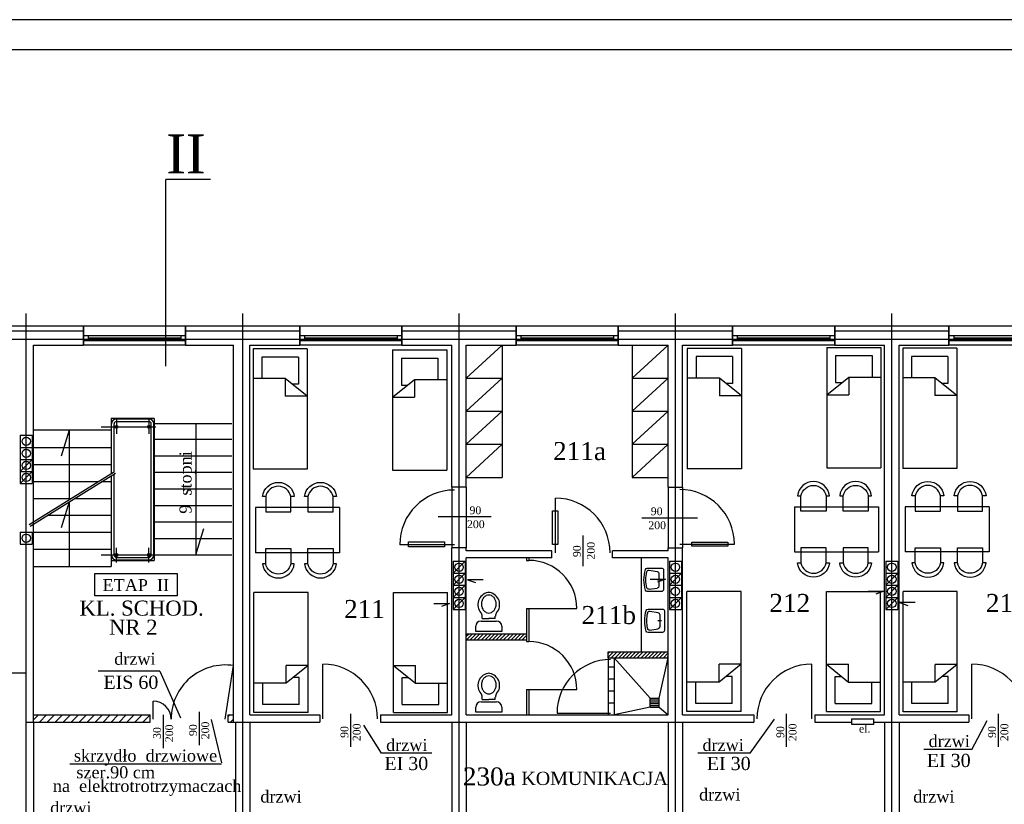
# Model space of a CAD drawing. Extents: x -4334 to 40851, y -15274 to 9778.
# Tile 7 of 15: x 34775 to 36413, y 8473 to 9778. Entities that reach past the tile are written whole.
import ezdxf

# ---------------------------------------------------------------- set-up
doc = ezdxf.new("R2010")
doc.units = 0
doc.header["$LTSCALE"] = 100
doc.header["$MEASUREMENT"] = 0
doc.linetypes.add('ACAD_ISO02W100', pattern=[15, 12, -3])
doc.linetypes.add('ACAD_ISO04W100', pattern=[30.5, 24, -3, 0.5, -3])
doc.layers.get('0').update_dxf_attribs({"color": 251, "linetype": 'CONTINUOUS'})
for name, color, linetype in [('CIENKIE', 251, 'CONTINUOUS'), ('NAPIS', 251, 'CONTINUOUS'), ('OSIE', 251, 'ACAD_ISO04W100'), ('PRZERYW', 251, 'ACAD_ISO02W100'), ('SCIANY', 251, 'CONTINUOUS'), ('urzadzenia', 251, 'CONTINUOUS'), ('URZĄDZENIA', 251, 'CONTINUOUS')]:
    doc.layers.add(name, color=color, linetype=linetype)
doc.styles.add('NEWROMAN', font='TIMES.TTF')

# ---------------------------------------------------------------- blocks, each defined once
blk = doc.blocks.new('R053')
for p, q in [((0, 0.608), (0, 0)), ((0.917, 0.692), (0.083, 0.692)), ((0.095, 0.075), (0.149, 0.421)), ((0.769, 0.492), (0.231, 0.492)), ((0.5, 0.575), (0.5, 0.408)), ((0.905, 0.075), (0.851, 0.421)), ((1, 0), (1, 0.608))]:
    blk.add_line(p, q)
for centre, radius, start, end in [((0.083, 0.608), 0.0833, 90, 180), ((0.231, 0.408), 0.0833, 90, 171.1953), ((0.769, 0.408), 0.0833, 8.8047, 90), ((0.917, 0.608), 0.0833, 0, 90), ((0.083, 0), 0.0833, 180, 254.047), ((0.177, 0.062), 0.0833, 171.1953, 256.9798), ((0.823, 0.062), 0.0833, 283.0202, 8.8047), ((0.5, 1.458), 1.599, 254.047, 285.953), ((0.5, 1.458), 1.516, 256.9798, 283.0202), ((0.917, 0), 0.0833, 285.953, 0)]:
    blk.add_arc(centre, radius, start, end)
blk = doc.blocks.new('R056')
for p, q in [((-0.332, 0.998), (0.335, 0.998)), ((-0.332, 0.865), (-0.332, 0.998)), ((0.335, 0.998), (0.335, 0.865)), ((0.201, 0.732), (-0.199, 0.732)), ((-0.165, 0.67), (0.001, 0.67)), ((-0.165, 0.67), (-0.165, 0.607)), ((0.168, 0.67), (0.001, 0.67)), ((0.168, 0.67), (0.168, 0.607))]:
    blk.add_line(p, q)
blk.add_lwpolyline([(0.001, 0.067, 0.117514), (0.071, 0.083, 0.104443), (0.135, 0.134, 0.090071), (0.175, 0.207, 0.08201), (0.19, 0.297, 0.08201), (0.175, 0.387, 0.090071), (0.135, 0.459, 0.104443), (0.071, 0.51, 0.117514), (0.001, 0.527, 0.117514), (-0.069, 0.51, 0.104443), (-0.132, 0.459, 0.090071), (-0.172, 0.387, 0.08201), (-0.187, 0.297, 0.08201), (-0.172, 0.207, 0.090071), (-0.132, 0.134, 0.104443), (-0.069, 0.083, 0.117514)], format="xyb", close=True)
for centre, radius, start, end in [((-0.199, 0.865), 0.133, 180, 270), ((0.201, 0.865), 0.133, 270, 0), ((0.038, 0.311), 0.315, 138.639, 258.4219), ((-0.299, 0.607), 0.133, 318.639, 0), ((-0.035, 0.311), 0.315, 281.5781, 41.361), ((0.301, 0.607), 0.133, 180, 221.361), ((0.001, 0.133), 0.133, 258.4219, 281.5781)]:
    blk.add_arc(centre, radius, start, end)

msp = doc.modelspace()

# ---------------------------------------------------------------- hatches: boundary and pattern name
at = {"layer": 'urzadzenia', "ltscale": 3}
h = msp.add_hatch(dxfattribs=at)
h.set_pattern_fill('ANSI31', color=256, scale=35, style=0)
h.paths.add_polyline_path([(35618.2, 8756.6), (35518.2, 8756.6), (35518.2, 8746.6), (35618.2, 8746.6)])
h = msp.add_hatch(dxfattribs=at)
h.set_pattern_fill('ANSI31', color=256, scale=75, style=0)
h.paths.add_polyline_path([(34798.2, 8609.6), (34992.2, 8609.6), (34992.2, 8621.6), (34798.2, 8621.6)])
h.paths.add_polyline_path([(35131.2, 8609.6), (35131.2, 8621.6), (35122.2, 8621.6), (35122.2, 8609.6)])
at = {"layer": 'URZĄDZENIA', "ltscale": 3}
h = msp.add_hatch(dxfattribs=at)
h.set_pattern_fill('ANSI31', color=256, scale=35, style=0)
h.set_pattern_definition([(45, (9035.8806, 6989.2116), (-3.0935922, 3.0935922), [])])
h.paths.add_polyline_path([(35754.2, 8726.6), (35754.2, 8716.6), (35854.2, 8716.6), (35854.2, 8726.6)])

# ---------------------------------------------------------------- linework, layer by layer
at = {"layer": 'CIENKIE', "ltscale": 3}
for p, q in [((40851, 9777.9), (32948.9, 9777.9)), ((40801, 9727.9), (33348.9, 9727.9)), ((34691.2, 9260.6), (34881.2, 9260.6)), ((34881.2, 9268.6), (35051.2, 9268.6)), ((35051.2, 9260.6), (35241.2, 9260.6)), ((35241.2, 9268.6), (35411.2, 9268.6)), ((35411.2, 9260.6), (35601.2, 9260.6)), ((35601.2, 9268.6), (35771.2, 9268.6)), ((35771.2, 9260.6), (35961.2, 9260.6)), ((35961.2, 9268.6), (36131.2, 9268.6)), ((36131.2, 9260.6), (36321.2, 9260.6)), ((36321.2, 9268.6), (36491.2, 9268.6)), ((34881.2, 9252.5), (35051.2, 9252.5)), ((34881.2, 9244.5), (35051.2, 9244.5)), ((34889.2, 9252.5), (34889.2, 9244.5)), ((34889.2, 9248.5), (35043.2, 9248.5)), ((35043.2, 9252.5), (35043.2, 9244.5)), ((35241.2, 9252.5), (35411.2, 9252.5)), ((35241.2, 9244.5), (35411.2, 9244.5)), ((35249.2, 9252.5), (35249.2, 9244.5)), ((35249.2, 9248.5), (35403.2, 9248.5)), ((35403.2, 9252.5), (35403.2, 9244.5)), ((35601.2, 9252.5), (35771.2, 9252.5)), ((35601.2, 9244.5), (35771.2, 9244.5)), ((35609.2, 9252.5), (35609.2, 9244.5)), ((35609.2, 9248.5), (35763.2, 9248.5)), ((35763.2, 9252.5), (35763.2, 9244.5)), ((35961.2, 9252.5), (36131.2, 9252.5)), ((35961.2, 9244.5), (36131.2, 9244.5)), ((35969.2, 9252.5), (35969.2, 9244.5)), ((35969.2, 9248.5), (36123.2, 9248.5)), ((36123.2, 9252.5), (36123.2, 9244.5)), ((36321.2, 9252.5), (36491.2, 9252.5)), ((36321.2, 9244.5), (36491.2, 9244.5)), ((36329.2, 9252.5), (36329.2, 9244.5)), ((36329.2, 9248.5), (36483.2, 9248.5)), ((35051.2, 9236.6), (34881.2, 9236.6)), ((35411.2, 9236.6), (35241.2, 9236.6)), ((35771.2, 9236.6), (35601.2, 9236.6)), ((36131.2, 9236.6), (35961.2, 9236.6)), ((36491.2, 9236.6), (36321.2, 9236.6)), ((34999.2, 9114.6), (34927.2, 9114.6)), ((34927.2, 9114.6), (34927.2, 9022.5)), ((34999.2, 9114.6), (34999.2, 8878.6)), ((34798.2, 9095.6), (34927.2, 9095.6)), ((34845, 9052.7), (34858.2, 9095.6)), ((34858.2, 8979.8), (34858.2, 9095.6)), ((35128.2, 9105.6), (34999.2, 9105.6)), ((35068.2, 9105.6), (35068.2, 8887.6)), ((34999.2, 9080.1), (35128.2, 9080.1)), ((34927.2, 9065.5), (34798.2, 9065.5)), ((34776.2, 9026.6), (34796.2, 9046.6)), ((34999.2, 9052.6), (35128.2, 9052.6)), ((34776.2, 9006.6), (34796.2, 9026.6)), ((34927.2, 9037.4), (34798.2, 9037.4)), ((34790.9, 8938.1), (34933.2, 9026.3)), ((34792.5, 8935.5), (34934.8, 9023.7)), ((34927.2, 9019), (34927.2, 8868.6)), ((34999.2, 9025.1), (35128.2, 9025.1)), ((34905.8, 9009.3), (34798.2, 9009.3)), ((34927.2, 9009.3), (34911.5, 9009.3)), ((34999.2, 8997.6), (35128.2, 8997.6)), ((34860.4, 8981.1), (34798.2, 8981.1)), ((34927.2, 8981.1), (34866.1, 8981.1)), ((35666.4, 8891.2), (35666.4, 8982.2)), ((34845, 8933.3), (34858.2, 8976.3)), ((34858.2, 8868.6), (34858.2, 8976.3)), ((34999.2, 8970.1), (35128.2, 8970.1)), ((34927.2, 8953), (34820.7, 8953)), ((35471.3, 8951.3), (35559.7, 8951.3)), ((35810.2, 8949.6), (35903.1, 8949.6)), ((34999.2, 8942.6), (35128.2, 8942.6)), ((35068.2, 8887.6), (35081.8, 8931.6)), ((34927.2, 8924.9), (34798.2, 8924.9)), ((34999.2, 8915.1), (35128.2, 8915.1)), ((35712.9, 8869), (35712.9, 8920.2)), ((34927.2, 8896.8), (34798.2, 8896.8)), ((35498.5, 8904.6), (35407.5, 8904.6)), ((35873.3, 8905.5), (35964.3, 8905.5)), ((34999.2, 8887.6), (35128.2, 8887.6)), ((34798.2, 8868.6), (34927.2, 8868.6)), ((34927.2, 8878.6), (34999.2, 8878.6)), ((35496.2, 8857.1), (35516.2, 8877.1)), ((35496.2, 8837.1), (35516.2, 8857.1)), ((35546.3, 8846.5), (35520.2, 8846.5)), ((35520.2, 8846.5), (35533.6, 8841.6)), ((35823.9, 8847.3), (35849.9, 8847.3)), ((35849.9, 8847.3), (35836.5, 8842.4)), ((35856.2, 8837.1), (35876.2, 8857.1)), ((36216.2, 8837.1), (36236.2, 8857.1)), ((35496.2, 8817.1), (35516.2, 8837.1)), ((36216.2, 8817.1), (36236.2, 8837.1)), ((35496.2, 8797.1), (35516.2, 8817.1)), ((35856.2, 8797.1), (35876.2, 8817.1)), ((36186.7, 8827.2), (36212.8, 8827.2)), ((36212.8, 8827.2), (36199.4, 8822.3)), ((36216.2, 8797.1), (36236.2, 8817.1)), ((35464.3, 8806.8), (35490.4, 8806.8)), ((35490.4, 8806.8), (35477, 8801.9)), ((36239.2, 8808.3), (36252.6, 8803.4)), ((36265.3, 8808.3), (36239.2, 8808.3)), ((35117.2, 8614.6), (35131.2, 8703.5)), ((35279.5, 8614.9), (35279.5, 8705.9)), ((36092.9, 8614.9), (36092.9, 8705.9)), ((36359.5, 8614.9), (36359.5, 8705.9)), ((35008.6, 8694.6), (34905.5, 8694.6)), ((35008.6, 8694.6), (35042.9, 8616.8)), ((34997.2, 8614.6), (34997.2, 8644.6)), ((35014.2, 8566.5), (35014.2, 8621.9)), ((35074.2, 8571.3), (35074.2, 8626.7)), ((35326.1, 8568.2), (35326.1, 8623.6)), ((36051.2, 8568.2), (36051.2, 8623.6)), ((36403.7, 8568.2), (36403.7, 8623.6)), ((35111.5, 8541.6), (35094.6, 8613.7)), ((35377.2, 8557.8), (35347.8, 8604.7)), ((35990.6, 8557.8), (36031.2, 8614.4)), ((36359.6, 8564.3), (36384.9, 8612)), ((35461, 8557.8), (35377.2, 8557.8)), ((35990.6, 8557.8), (35903.3, 8557.8)), ((36359.6, 8564.3), (36279.7, 8564.3)), ((35110.9, 8539.8), (34858.6, 8539.8))]:
    msp.add_line(p, q, dxfattribs=at)
at = {"layer": 'CIENKIE'}
for points in [[(34900, 8856.5), (35037.2, 8856.5), (35037.2, 8819.5), (34900, 8819.5)], [(36159.5, 8614.8), (36196, 8614.8), (36196, 8605.4), (36159.5, 8605.4)]]:
    msp.add_lwpolyline(points, close=True, dxfattribs=at)
for centre in [(34786.2, 9076.6), (34786.2, 9056.6), (34786.2, 9036.6), (34786.2, 9016.6), (34786.2, 8915.4), (35506.2, 8867.1), (35866.2, 8867.1), (35506.2, 8847.1), (35866.2, 8847.1), (35506.2, 8827.1), (35866.2, 8827.1), (35506.2, 8807.1), (35866.2, 8807.1)]:
    msp.add_circle(centre, 7, dxfattribs=at)
at = {"layer": 'CIENKIE', "ltscale": 2}
for centre in [(36226.2, 8867.1), (36226.2, 8847.1), (36226.2, 8827.1), (36226.2, 8807.1)]:
    msp.add_circle(centre, 7, dxfattribs=at)
at = {"layer": 'CIENKIE', "ltscale": 3}
for centre, radius, start, end in [((35498.5, 8904.6), 91, 90, 180), ((35873.3, 8905.5), 91, 0, 90), ((35666.4, 8891.2), 91, 0, 90), ((35117.2, 8614.6), 90, 81.051, 180), ((35279.5, 8614.9), 91, 360, 90), ((36092.9, 8614.9), 91, 90, 180), ((36359.5, 8614.9), 91, 360, 90), ((34997.2, 8614.6), 30, 0, 90)]:
    msp.add_arc(centre, radius, start, end, dxfattribs=at)
at = {"layer": 'OSIE', "ltscale": 3}
for p, q in [((34786.2, 7535.4), (34786.2, 9289.2)), ((35146.2, 7535.4), (35146.2, 9289.2)), ((35506.2, 7535.4), (35506.2, 9289.2)), ((35866.2, 7535.4), (35866.2, 9289.2)), ((36226.2, 7535.4), (36226.2, 9289.2)), ((33706.2, 9246.6), (39615.4, 9246.6))]:
    msp.add_line(p, q, dxfattribs=at)
at = {"layer": 'OSIE'}
for p, q in [((34936.2, 9112.9), (34936.2, 9089.1)), ((34990.2, 9112.9), (34990.2, 9089.1)), ((34910.7, 9100.6), (35001.7, 9100.6)), ((34936.2, 8875.3), (34936.2, 8899.2)), ((34990.2, 8875.3), (34990.2, 8899.2)), ((34910.7, 8887.6), (35001.7, 8887.6))]:
    msp.add_line(p, q, dxfattribs=at)
at = {"layer": 'PRZERYW', "ltscale": 3}
for p, q in [((35494.2, 9000.6), (35494.2, 8899.6)), ((35518.2, 9000.6), (35518.2, 8899.6)), ((35854.2, 9000.6), (35854.2, 8899.6)), ((35878.2, 9000.6), (35878.2, 8899.6)), ((34798.2, 8609.6), (34798.2, 8406.6)), ((35134.2, 8609.6), (35134.2, 8406.6)), ((35158.2, 8609.6), (35158.2, 8406.6)), ((35494.2, 8609.6), (35494.2, 8406.6)), ((35518.2, 8609.6), (35518.2, 8406.6)), ((35854.2, 8609.6), (35854.2, 8406.6)), ((35878.2, 8609.6), (35878.2, 8406.6)), ((36214.2, 8609.6), (36214.2, 8406.6)), ((36238.2, 8609.6), (36238.2, 8406.6))]:
    msp.add_line(p, q, dxfattribs=at)
at = {"layer": 'PRZERYW'}
for points in [[(35661.8, 8960.9), (35670.5, 8960.9), (35670.5, 8904.9), (35661.8, 8904.9)], [(35422.2, 8909.7), (35482.1, 8909.7), (35482.1, 8901), (35422.2, 8901)], [(35893.7, 8908.7), (35953.6, 8908.7), (35953.6, 8902), (35893.7, 8902)]]:
    msp.add_lwpolyline(points, close=True, dxfattribs=at)
at = {"layer": 'SCIANY', "ltscale": 3}
for p, q in [((35092.8, 9511.8), (35018.4, 9511.8)), ((35018.4, 9201.4), (35018.4, 9511.8)), ((34691.2, 9268.6), (34881.2, 9268.6)), ((34881.2, 9268.6), (34881.2, 9236.6)), ((34881.2, 9236.6), (34881.2, 9268.6)), ((35051.2, 9268.6), (35241.2, 9268.6)), ((35051.2, 9268.6), (35051.2, 9236.6)), ((35051.2, 9236.6), (35051.2, 9268.6)), ((35241.2, 9236.6), (35241.2, 9268.6)), ((35241.2, 9268.6), (35241.2, 9236.6)), ((35411.2, 9268.6), (35601.2, 9268.6)), ((35411.2, 9236.6), (35411.2, 9268.6)), ((35411.2, 9268.6), (35411.2, 9236.6)), ((35601.2, 9268.6), (35601.2, 9236.6)), ((35601.2, 9236.6), (35601.2, 9268.6)), ((35771.2, 9268.6), (35961.2, 9268.6)), ((35771.2, 9268.6), (35771.2, 9236.6)), ((35771.2, 9236.6), (35771.2, 9268.6)), ((35961.2, 9236.6), (35961.2, 9268.6)), ((35961.2, 9268.6), (35961.2, 9236.6)), ((36131.2, 9268.6), (36321.2, 9268.6)), ((36131.2, 9236.6), (36131.2, 9268.6)), ((36131.2, 9268.6), (36131.2, 9236.6)), ((36321.2, 9268.6), (36321.2, 9236.6)), ((36321.2, 9236.6), (36321.2, 9268.6)), ((34798.2, 9236.6), (34881.2, 9236.6)), ((35051.2, 9236.6), (35131.2, 9236.6)), ((35158.2, 9236.6), (35241.2, 9236.6)), ((35411.2, 9236.6), (35494.2, 9236.6)), ((35518.2, 9236.6), (35601.2, 9236.6)), ((35771.2, 9236.6), (35854.2, 9236.6)), ((35878.2, 9236.6), (35961.2, 9236.6)), ((36131.2, 9236.6), (36214.2, 9236.6)), ((36238.2, 9236.6), (36321.2, 9236.6)), ((35518.2, 9000.6), (35494.2, 9000.6)), ((35854.2, 9000.6), (35878.2, 9000.6)), ((35518.2, 8899.6), (35494.2, 8899.6)), ((35854.2, 8899.6), (35878.2, 8899.6)), ((35660.5, 8894.6), (35518.2, 8894.6)), ((35660.5, 8882.6), (35518.2, 8882.6)), ((35660.5, 8882.6), (35660.5, 8894.6)), ((35854.2, 8894.6), (35761.5, 8894.6)), ((35761.5, 8882.6), (35761.5, 8894.6)), ((35854.2, 8882.6), (35761.5, 8882.6)), ((35518.2, 8756.6), (35618.2, 8756.6)), ((35518.2, 8746.6), (35618.2, 8746.6)), ((35754.2, 8726.6), (35854.2, 8726.6)), ((35754.2, 8716.6), (35854.2, 8716.6)), ((34656.7, 8691.6), (34786.2, 8691.6)), ((34798.2, 8621.6), (34992.2, 8621.6)), ((35122.2, 8621.6), (35131.2, 8621.6)), ((35158.2, 8621.6), (35274.5, 8621.6)), ((35274.5, 8621.6), (35274.5, 8609.6)), ((35375.5, 8621.6), (35375.5, 8609.6)), ((35375.5, 8621.6), (35494.2, 8621.6)), ((35518.2, 8621.6), (35854.2, 8621.6)), ((35878.2, 8621.6), (35996.9, 8621.6)), ((35996.9, 8621.6), (35996.9, 8609.6)), ((36097.9, 8621.6), (36097.9, 8609.6)), ((36097.9, 8621.6), (36214.2, 8621.6)), ((36238.2, 8621.6), (36354.5, 8621.6)), ((36354.5, 8621.6), (36354.5, 8609.6)), ((34786.2, 8609.6), (34992.2, 8609.6)), ((35122.2, 8609.6), (35274.5, 8609.6)), ((35375.5, 8609.6), (35996.9, 8609.6)), ((36097.9, 8609.6), (36159.5, 8609.6)), ((36196, 8609.6), (36354.5, 8609.6))]:
    msp.add_line(p, q, dxfattribs=at)
at = {"layer": 'SCIANY'}
for p, q in [((34798.2, 8609.6), (34798.2, 9236.6)), ((35131.2, 8609.6), (35131.2, 9236.6)), ((35158.2, 8621.6), (35158.2, 9236.6)), ((35494.2, 9000.6), (35494.2, 9236.6)), ((35518.2, 9000.6), (35518.2, 9236.6)), ((35854.2, 9000.6), (35854.2, 9236.6)), ((35878.2, 9000.6), (35878.2, 9236.6)), ((36214.2, 8621.6), (36214.2, 9236.6)), ((36238.2, 8621.6), (36238.2, 9236.6)), ((35494.2, 8621.6), (35494.2, 8899.6)), ((35518.2, 8894.6), (35518.2, 8899.6)), ((35854.2, 8894.6), (35854.2, 8899.6)), ((35878.2, 8621.6), (35878.2, 8899.6)), ((35518.2, 8621.6), (35518.2, 8882.6)), ((35854.2, 8621.6), (35854.2, 8882.6)), ((35754.2, 8716.6), (35754.2, 8726.6)), ((34786.2, 8609.6), (34786.2, 8691.6)), ((34992.2, 8609.6), (34992.2, 8621.6)), ((35122.2, 8609.6), (35122.2, 8621.6))]:
    msp.add_line(p, q, dxfattribs=at)
at = {"layer": 'SCIANY', "ltscale": 3}
for centre in [(34936.2, 9100.6), (34990.2, 9100.6), (34936.2, 8887.6), (34990.2, 8887.6)]:
    msp.add_circle(centre, 2.5, dxfattribs=at)
at = {"layer": 'urzadzenia'}
for p, q in [((35163.6, 9230.2), (35163.6, 9030.2)), ((35253.6, 9230.2), (35253.6, 9030.2)), ((35395.7, 9228.5), (35395.7, 9028.5)), ((35485.7, 9228.5), (35485.7, 9028.5)), ((35578.2, 9236.6), (35578.2, 9016.6)), ((35794.2, 9236.6), (35794.2, 9016.6)), ((35885.9, 9231.1), (35885.9, 9031.1)), ((35975.9, 9231.1), (35975.9, 9031.1)), ((36118.1, 9232.7), (36118.1, 9032.7)), ((36208.1, 9232.7), (36208.1, 9032.7)), ((36244.3, 9231.4), (36244.3, 9031.4)), ((36334.3, 9231.4), (36334.3, 9031.4)), ((35178.2, 9216.6), (35178.2, 9180.9)), ((35238.9, 9216.6), (35238.9, 9171.6)), ((35238.9, 9216.6), (35238.9, 9171.6)), ((35410.4, 9215), (35410.4, 9170)), ((35410.4, 9215), (35410.4, 9170)), ((35471.1, 9215), (35471.1, 9179.3)), ((35900.6, 9217.6), (35900.6, 9181.9)), ((35961.3, 9217.6), (35961.3, 9172.6)), ((35961.3, 9217.6), (35961.3, 9172.6)), ((36132.8, 9219.2), (36132.8, 9174.2)), ((36132.8, 9219.2), (36132.8, 9174.2)), ((36193.5, 9219.2), (36193.5, 9183.5)), ((36259, 9217.9), (36259, 9182.2)), ((36319.7, 9217.9), (36319.7, 9172.9)), ((36319.7, 9217.9), (36319.7, 9172.9)), ((34928, 9023), (34928, 9105.6)), ((34932.2, 9025.6), (34932.2, 9105.6)), ((34994.2, 8887.6), (34994.2, 9105.6)), ((34998.4, 8887.6), (34998.4, 9105.6)), ((34776.2, 9086.6), (34796.2, 9086.6)), ((34776.2, 9066.6), (34796.2, 9066.6)), ((34776.2, 9046.6), (34796.2, 9046.6)), ((34776.2, 9026.6), (34796.2, 9026.6)), ((34928, 8887.6), (34928, 9019.5)), ((34932.2, 8887.6), (34932.2, 9022.1)), ((34776.2, 9006.6), (34796.2, 9006.6)), ((34776.2, 8925.4), (34796.2, 8925.4)), ((34776.2, 8905.4), (34796.2, 8905.4)), ((35618.2, 8882.6), (35618.2, 8878.6)), ((35622.2, 8882.6), (35622.2, 8878.6)), ((35809.2, 8882.6), (35809.2, 8726.6)), ((35496.2, 8877.1), (35516.2, 8877.1)), ((35856.2, 8877.1), (35876.2, 8877.1)), ((35496.2, 8857.1), (35516.2, 8857.1)), ((35856.2, 8857.1), (35876.2, 8857.1)), ((35496.2, 8837.1), (35516.2, 8837.1)), ((35856.2, 8837.1), (35876.2, 8837.1)), ((35164.9, 8625.3), (35164.9, 8825.3)), ((35254.9, 8625.3), (35254.9, 8825.3)), ((35397.1, 8625.3), (35397.1, 8825.3)), ((35487.1, 8625.3), (35487.1, 8825.3)), ((35496.2, 8817.1), (35516.2, 8817.1)), ((35856.2, 8817.1), (35876.2, 8817.1)), ((35885.4, 8627), (35885.4, 8827)), ((35975.4, 8627), (35975.4, 8827)), ((36117.5, 8627), (36117.5, 8827)), ((36207.5, 8627), (36207.5, 8827)), ((36244.9, 8626.9), (36244.9, 8826.9)), ((36334.9, 8626.9), (36334.9, 8826.9)), ((35496.2, 8797.1), (35516.2, 8797.1)), ((35618.2, 8798.6), (35618.2, 8746.6)), ((35622.2, 8798.6), (35622.2, 8743.6)), ((35856.2, 8797.1), (35876.2, 8797.1)), ((35618.2, 8746.6), (35618.2, 8743.6)), ((35240.2, 8638.8), (35240.2, 8683.8)), ((35240.2, 8638.8), (35240.2, 8683.8)), ((35411.7, 8638.8), (35411.7, 8683.8)), ((35411.7, 8638.8), (35411.7, 8683.8)), ((35960.7, 8640.5), (35960.7, 8685.6)), ((35960.7, 8640.5), (35960.7, 8685.6)), ((36132.2, 8640.5), (36132.2, 8685.6)), ((36320.2, 8640.4), (36320.2, 8685.5)), ((35179.5, 8638.8), (35179.5, 8674.5)), ((35472.4, 8638.8), (35472.4, 8674.5)), ((35900, 8640.5), (35900, 8676.2)), ((36192.9, 8640.5), (36192.9, 8676.2)), ((36259.5, 8640.4), (36259.5, 8676.1)), ((35618.2, 8663.6), (35618.2, 8621.6)), ((35622.2, 8663.6), (35622.2, 8621.6))]:
    msp.add_line(p, q, dxfattribs=at)
at = {"layer": 'urzadzenia', "ltscale": 3}
for p, q in [((35253.6, 9230.2), (35163.6, 9230.2)), ((35395.7, 9228.5), (35485.7, 9228.5)), ((35518.2, 9181.6), (35578.2, 9236.6)), ((35794.2, 9181.6), (35854.2, 9236.6)), ((35975.9, 9231.1), (35885.9, 9231.1)), ((36118.1, 9232.7), (36208.1, 9232.7)), ((36334.3, 9231.4), (36244.3, 9231.4)), ((35238.9, 9216.6), (35178.2, 9216.6)), ((35410.4, 9215), (35471.1, 9215)), ((35961.3, 9217.6), (35900.6, 9217.6)), ((36132.8, 9219.2), (36193.5, 9219.2)), ((36319.7, 9217.9), (36259, 9217.9)), ((35217, 9180.9), (35163.6, 9180.9)), ((35253.6, 9151.5), (35217, 9180.9)), ((35217, 9180.9), (35217, 9151.5)), ((35395.7, 9149.9), (35432.3, 9179.3)), ((35432.3, 9179.3), (35485.7, 9179.3)), ((35432.3, 9179.3), (35432.3, 9149.9)), ((35518.2, 9126.6), (35578.2, 9181.6)), ((35518.2, 9181.6), (35578.2, 9181.6)), ((35794.2, 9126.6), (35854.2, 9181.6)), ((35794.2, 9181.6), (35854.2, 9181.6)), ((35939.3, 9181.9), (35885.9, 9181.9)), ((35975.9, 9152.5), (35939.3, 9181.9)), ((35939.3, 9181.9), (35939.3, 9152.5)), ((36118.1, 9154.1), (36154.7, 9183.5)), ((36132.8, 9174.2), (36143.1, 9174.2)), ((36154.7, 9183.5), (36208.1, 9183.5)), ((36154.7, 9183.5), (36154.7, 9154.1)), ((36297.7, 9182.2), (36244.3, 9182.2)), ((36297.7, 9182.2), (36297.7, 9152.8)), ((36334.3, 9152.8), (36297.7, 9182.2)), ((35238.9, 9171.6), (35228.6, 9171.6)), ((35410.4, 9170), (35420.7, 9170)), ((35961.3, 9172.6), (35951, 9172.6)), ((36319.7, 9172.9), (36309.3, 9172.9)), ((35253.6, 9151.5), (35217, 9151.5)), ((35395.7, 9149.9), (35432.3, 9149.9)), ((35975.9, 9152.5), (35939.3, 9152.5)), ((36118.1, 9154.1), (36154.7, 9154.1)), ((36334.3, 9152.8), (36297.7, 9152.8)), ((35518.2, 9071.6), (35578.2, 9126.6)), ((35518.2, 9126.6), (35578.2, 9126.6)), ((35794.2, 9071.6), (35854.2, 9126.6)), ((35794.2, 9126.6), (35854.2, 9126.6)), ((34936.2, 9113.8), (34990.2, 9113.8)), ((34936.2, 9109.6), (34990.2, 9109.6)), ((34776.2, 9086.6), (34776.2, 9006.6)), ((34796.2, 9086.6), (34796.2, 9006.6)), ((35518.2, 9016.6), (35578.2, 9071.6)), ((35518.2, 9071.6), (35578.2, 9071.6)), ((35794.2, 9016.6), (35854.2, 9071.6)), ((35794.2, 9071.6), (35854.2, 9071.6)), ((35253.6, 9030.2), (35163.6, 9030.2)), ((35395.7, 9028.5), (35485.7, 9028.5)), ((35975.9, 9031.1), (35885.9, 9031.1)), ((36118.1, 9032.7), (36208.1, 9032.7)), ((36334.3, 9031.4), (36244.3, 9031.4)), ((35518.2, 9016.6), (35578.2, 9016.6)), ((35794.2, 9016.6), (35854.2, 9016.6)), ((35307.5, 8966.3), (35167.5, 8966.3)), ((35167.5, 8966.3), (35167.5, 8891.3)), ((35307.5, 8966.3), (35307.5, 8891.3)), ((36064.1, 8967.6), (36064.1, 8892.6)), ((36064.1, 8967.6), (36204.1, 8967.6)), ((36204.1, 8967.6), (36204.1, 8892.6)), ((36248.3, 8967.6), (36248.3, 8892.6)), ((36388.3, 8967.6), (36248.3, 8967.6)), ((36388.3, 8967.6), (36388.3, 8892.6)), ((34776.2, 8925.4), (34776.2, 8905.4)), ((34796.2, 8925.4), (34796.2, 8905.4)), ((34936.2, 8883.6), (34990.2, 8883.6)), ((34936.2, 8879.4), (34990.2, 8879.4)), ((35307.5, 8891.3), (35167.5, 8891.3)), ((36064.1, 8892.6), (36204.1, 8892.6)), ((36388.3, 8892.6), (36248.3, 8892.6)), ((35496.2, 8877.1), (35496.2, 8797.1)), ((35516.2, 8877.1), (35516.2, 8797.1)), ((35618.2, 8878.6), (35622.2, 8878.6)), ((35856.2, 8877.1), (35856.2, 8797.1)), ((35876.2, 8877.1), (35876.2, 8797.1)), ((36216.2, 8877.1), (36216.2, 8797.1)), ((36236.2, 8877.1), (36236.2, 8797.1)), ((35254.9, 8825.3), (35164.9, 8825.3)), ((35397.1, 8825.3), (35487.1, 8825.3)), ((35975.4, 8827), (35885.4, 8827)), ((36117.5, 8827), (36207.5, 8827)), ((36334.9, 8826.9), (36244.9, 8826.9)), ((35618.2, 8798.6), (35702.2, 8798.6)), ((35618.2, 8743.6), (35622.2, 8743.6)), ((35254.9, 8703.9), (35218.3, 8674.5)), ((35254.9, 8703.9), (35218.3, 8703.9)), ((35218.3, 8674.5), (35218.3, 8703.9)), ((35397.1, 8703.9), (35433.6, 8703.9)), ((35397.1, 8703.9), (35433.6, 8674.5)), ((35433.6, 8674.5), (35433.6, 8703.9)), ((35754.2, 8701.6), (35764.2, 8701.6)), ((35975.4, 8705.7), (35938.8, 8676.2)), ((35938.8, 8676.2), (35938.8, 8705.7)), ((35975.4, 8705.7), (35938.8, 8705.7)), ((36117.5, 8705.7), (36154.1, 8705.7)), ((36117.5, 8705.7), (36154.1, 8676.2)), ((36154.1, 8676.2), (36154.1, 8705.7)), ((36298.3, 8676.1), (36298.3, 8705.6)), ((36334.9, 8705.6), (36298.3, 8676.1)), ((36334.9, 8705.6), (36298.3, 8705.6)), ((35240.2, 8683.8), (35229.9, 8683.8)), ((35411.7, 8683.8), (35422, 8683.8)), ((35960.7, 8685.6), (35950.4, 8685.6)), ((36132.2, 8685.6), (36142.5, 8685.6)), ((36320.2, 8685.5), (36309.9, 8685.5)), ((35218.3, 8674.5), (35164.9, 8674.5)), ((35433.6, 8674.5), (35487.1, 8674.5)), ((35754.2, 8681.6), (35764.2, 8681.6)), ((35938.8, 8676.2), (35885.4, 8676.2)), ((36154.1, 8676.2), (36207.5, 8676.2)), ((36298.3, 8676.1), (36244.9, 8676.1)), ((35618.2, 8663.6), (35622.2, 8663.6)), ((35622.2, 8663.6), (35702.2, 8663.6)), ((35754.2, 8661.6), (35764.2, 8661.6)), ((35240.2, 8638.8), (35179.5, 8638.8)), ((35411.7, 8638.8), (35472.4, 8638.8)), ((35754.2, 8641.6), (35764.2, 8641.6)), ((35824.1, 8634.4), (35824.1, 8649.4)), ((35824.1, 8649.4), (35839.1, 8649.4)), ((35824.1, 8646.4), (35839.1, 8646.4)), ((35824.1, 8643.4), (35839.1, 8643.4)), ((35824.1, 8640.4), (35839.1, 8640.4)), ((35824.1, 8637.4), (35839.1, 8637.4)), ((35824.1, 8634.4), (35839.1, 8634.4)), ((35839.1, 8634.4), (35839.1, 8649.4)), ((35960.7, 8640.5), (35900, 8640.5)), ((36132.2, 8640.5), (36192.9, 8640.5)), ((36320.2, 8640.4), (36259.5, 8640.4)), ((35254.9, 8625.3), (35164.9, 8625.3)), ((35397.1, 8625.3), (35487.1, 8625.3)), ((35669.2, 8624.6), (35758.2, 8624.6)), ((35975.4, 8627), (35885.4, 8627)), ((36117.5, 8627), (36207.5, 8627)), ((36334.9, 8626.9), (36244.9, 8626.9))]:
    msp.add_line(p, q, dxfattribs=at)
at = {"layer": 'urzadzenia', "ltscale": 2}
for p, q in [((36216.2, 8877.1), (36236.2, 8877.1)), ((36216.2, 8857.1), (36236.2, 8857.1)), ((36216.2, 8837.1), (36236.2, 8837.1)), ((36216.2, 8817.1), (36236.2, 8817.1)), ((36216.2, 8797.1), (36236.2, 8797.1))]:
    msp.add_line(p, q, dxfattribs=at)
at = {"layer": 'urzadzenia', "ltscale": 3}
for centre, radius, start, end in [((34936.2, 9105.6), 8.2, 90, 180), ((34936.2, 9105.6), 4, 90, 180), ((34990.2, 9105.6), 8.2, 0, 90), ((34990.2, 9105.6), 4, 0, 90), ((34936.2, 8887.6), 8.2, 180, 270), ((34936.2, 8887.6), 4, 180, 270), ((34990.2, 8887.6), 4, 270, 0), ((34990.2, 8887.6), 8.2, 270, 0), ((35622.2, 8663.6), 80, 0, 90)]:
    msp.add_arc(centre, radius, start, end, dxfattribs=at)
at = {"layer": 'URZĄDZENIA', "ltscale": 3}
for p, q in [((35754.2, 8716.6), (35754.2, 8621.6)), ((35824.1, 8649.4), (35764.2, 8716.6)), ((35764.2, 8716.6), (35764.2, 8621.6)), ((35839.1, 8649.4), (35854.2, 8716.6)), ((35824.1, 8634.4), (35764.2, 8621.6)), ((35839.1, 8634.4), (35854.2, 8621.6))]:
    msp.add_line(p, q, dxfattribs=at)
at = {"layer": 'URZĄDZENIA'}
for points in [[(35184.5, 8984.6), (35179.1, 8984.6, -0.895014), (35232.1, 8984.6), (35226.4, 8984.6, 0.825539), (35184.5, 8984.6), (35184.5, 8959.4), (35226.4, 8959.4), (35226.4, 8984.6)], [(35254.6, 8984.6), (35249.2, 8984.6, -0.895014), (35302.2, 8984.6), (35296.5, 8984.6, 0.825539), (35254.6, 8984.6), (35254.6, 8959.4), (35296.5, 8959.4), (35296.5, 8984.6)], [(36117.1, 8985.9), (36122.5, 8985.9, 0.895014), (36069.4, 8985.9), (36075.1, 8985.9, -0.825539), (36117, 8985.9), (36117, 8960.7), (36075.1, 8960.7), (36075.1, 8985.9)], [(36187.2, 8985.9), (36192.6, 8985.9, 0.895014), (36139.5, 8985.9), (36145.2, 8985.9, -0.825539), (36187.1, 8985.9), (36187.1, 8960.7), (36145.2, 8960.7), (36145.2, 8985.9)], [(36265.2, 8985.9), (36259.8, 8985.9, -0.895014), (36312.9, 8985.9), (36307.2, 8985.9, 0.825539), (36265.3, 8985.9), (36265.3, 8960.7), (36307.2, 8960.7), (36307.2, 8985.9)], [(36335.3, 8985.9), (36329.9, 8985.9, -0.895014), (36383, 8985.9), (36377.3, 8985.9, 0.825539), (36335.4, 8985.9), (36335.4, 8960.7), (36377.3, 8960.7), (36377.3, 8985.9)], [(35184.5, 8873), (35179.1, 8873, 0.895014), (35232.1, 8873), (35226.4, 8873, -0.825539), (35184.5, 8873.1), (35184.5, 8898.3), (35226.4, 8898.3), (35226.4, 8873)], [(35254.6, 8873), (35249.2, 8873, 0.895014), (35302.2, 8873), (35296.5, 8873, -0.825539), (35254.6, 8873.1), (35254.6, 8898.3), (35296.5, 8898.3), (35296.5, 8873)], [(36117.1, 8874.3), (36122.5, 8874.3, -0.895014), (36069.4, 8874.3), (36075.1, 8874.3, 0.825539), (36117, 8874.4), (36117, 8899.6), (36075.1, 8899.6), (36075.1, 8874.3)], [(36187.2, 8874.3), (36192.6, 8874.3, -0.895014), (36139.5, 8874.3), (36145.2, 8874.3, 0.825539), (36187.1, 8874.4), (36187.1, 8899.6), (36145.2, 8899.6), (36145.2, 8874.3)], [(36265.2, 8874.3), (36259.8, 8874.3, 0.895014), (36312.9, 8874.3), (36307.2, 8874.3, -0.825539), (36265.3, 8874.4), (36265.3, 8899.6), (36307.2, 8899.6), (36307.2, 8874.3)], [(36335.3, 8874.3), (36329.9, 8874.3, 0.895014), (36383, 8874.3), (36377.3, 8874.3, -0.825539), (36335.4, 8874.4), (36335.4, 8899.6), (36377.3, 8899.6), (36377.3, 8874.3)]]:
    msp.add_lwpolyline(points, format="xyb", dxfattribs=at)
at = {"layer": 'URZĄDZENIA', "ltscale": 3}
for centre, radius, start, end in [((35622.2, 8798.6), 80, 360, 90), ((35758.2, 8624.6), 89, 90, 180)]:
    msp.add_arc(centre, radius, start, end, dxfattribs=at)

# ---------------------------------------------------------------- block references
at = {"layer": 'URZĄDZENIA', "lineweight": 25, "ltscale": 3}
for name, p, xscale, yscale, zscale, rotation in [('R053', (35819.4, 8826.8), -39, 39, 39, 270.0000000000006), ('R056', (35555.8, 8825.3), 65, 65, 65, 180.0000000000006), ('R053', (35820.8, 8758.7), -39, 39, 39, 270.0000000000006), ('R056', (35555.8, 8690.8), 65, 65, 65, 180.0000000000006)]:
    msp.add_blockref(name, p, dxfattribs=dict(at, xscale=xscale, yscale=yscale, zscale=zscale, rotation=rotation))

# ---------------------------------------------------------------- texts
at = {"layer": 'NAPIS', "lineweight": 25, "ltscale": 3, "style": 'NEWROMAN'}
for s, height, p in [('II', 65, (35019.1, 9522.1)), ('211a', 30, (35662.6, 9045.4)), ('90', 13, (35523.6, 8955.4)), ('90', 13, (35825.2, 8953.7)), ('200', 13, (35519.4, 8932.2)), ('200', 13, (35821.1, 8930.5)), ('ETAP  II', 20, (34913, 8827.5)), ('212', 30, (36022.5, 8792.8)), ('213', 30, (36382.7, 8792.8)), ('KL. SCHOD.', 25, (34874.7, 8786.7)), ('211', 30, (35314.9, 8782.7)), ('211b', 30, (35710, 8772.7)), (' NR 2', 25, (34914.3, 8755)), ('drzwi  ', 20, (34932.5, 8704.9)), ('  EIS 60', 22, (34897.9, 8664.9)), ('el.', 13, (36171.6, 8592.2)), ('drzwi  ', 20, (36287.4, 8568)), ('skrzydło  drzwiowe ', 20, (34865.5, 8543.9)), ('drzwi  ', 20, (35384.9, 8561.5)), ('drzwi  ', 20, (35911.2, 8561.5)), ('  EI 30', 22, (35365.4, 8529.8)), ('  EI 30', 22, (35901.9, 8529.8)), ('  EI 30', 22, (36267.9, 8534.8)), ('szer.90 cm', 20, (34869.5, 8516.1)), ('230a', 30, (35512.5, 8504.2)), ('KOMUNIKACJA', 22, (35609.8, 8505)), ('na  elektrotrotrzymaczach', 20, (34830.4, 8493.5)), ('drzwi  ', 20, (35175.6, 8475.8)), ('drzwi  ', 20, (35905.6, 8479.1)), ('drzwi  ', 20, (36261.8, 8475.8)), ('drzwi  ', 20, (34825.9, 8457.4))]:
    msp.add_text(s, height=height, dxfattribs=at).set_placement(p)
for s, height, p in [('9  stopni', 20, (35061.1, 8956.1)), ('90', 13, (35708.8, 8884)), ('200', 13, (35732, 8879.9)), ('30', 13, (35010.1, 8581.6)), ('200', 13, (35030.5, 8576.2)), ('90', 13, (35070.1, 8586.4)), ('200', 13, (35090.5, 8581)), ('90', 13, (35322, 8583.3)), ('200', 13, (35342.4, 8577.9)), ('90', 13, (36047.2, 8583.3)), ('200', 13, (36067.6, 8577.9)), ('90', 13, (36399.6, 8583.3)), ('200', 13, (36420, 8577.9))]:
    msp.add_text(s, height=height, rotation=90, dxfattribs=at).set_placement(p)

doc.saveas('drawing.dxf')
